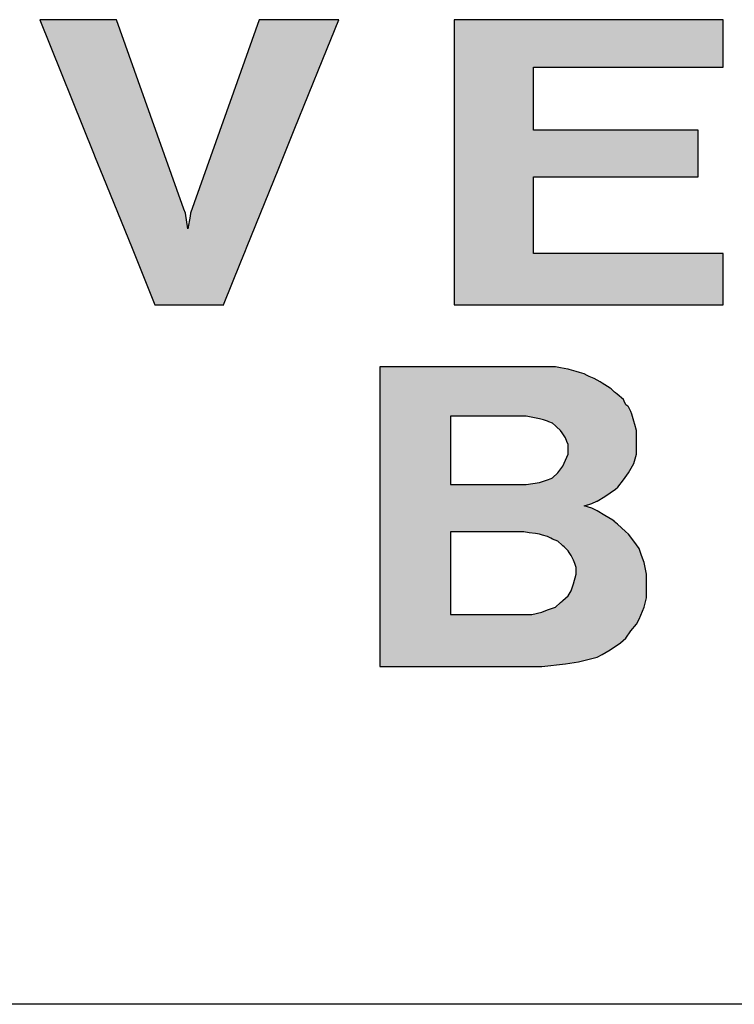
# Model space of a CAD drawing. Extents: x -1825 to 98, y 5678 to 6985.
# Tile 14 of 86: x -1063 to -1057, y 5776 to 5784. Entities that reach past the tile are written whole.
import ezdxf

# ---------------------------------------------------------------- set-up
doc = ezdxf.new("R2010")
doc.units = 0
doc.header["$MEASUREMENT"] = 0
doc.layers.add('CARIMBO', color=7, linetype='CONTINUOUS')

msp = doc.modelspace()

# ---------------------------------------------------------------- hatches: boundary and pattern name
at = {"layer": 'CARIMBO'}
h = msp.add_hatch(color=7, dxfattribs=at)
h.paths.add_polyline_path([(-1061.4975, 5782.3837), (-1061.0609, 5782.113), (-1060.8087, 5782.7364), (-1061.2702, 5783.0224)])
h.paths.add_polyline_path([(-1061.2702, 5783.0224), (-1060.8087, 5782.7364), (-1060.6885, 5783.0336), (-1061.1618, 5783.327)])
h.paths.add_polyline_path([(-1061.1618, 5783.327), (-1060.6885, 5783.0336), (-1060.4653, 5783.5856), (-1060.9605, 5783.8927)])
h.paths.add_polyline_path([(-1060.9605, 5783.8927), (-1060.4653, 5783.5856), (-1060.3411, 5783.8927)])
h.paths.add_polyline_path([(-1062.1804, 5782.6729), (-1061.5173, 5782.2618), (-1061.537, 5782.3837), (-1062.2396, 5782.8193)])
h.paths.add_polyline_path([(-1061.5173, 5782.2618), (-1061.1042, 5782.0057), (-1061.0688, 5782.0934), (-1061.5011, 5782.3614)])
h.paths.add_polyline_path([(-1062.2396, 5782.8193), (-1061.537, 5782.3837), (-1061.5482, 5782.4151), (-1062.2528, 5782.852)])
h.paths.add_polyline_path([(-1061.5011, 5782.3614), (-1061.0688, 5782.0934), (-1061.0609, 5782.113), (-1061.4975, 5782.3837)])
h.paths.add_polyline_path([(-1062.2528, 5782.852), (-1061.5482, 5782.4151), (-1061.9043, 5783.4156), (-1062.6737, 5783.8927)])
h.paths.add_polyline_path([(-1062.6737, 5783.8927), (-1061.9043, 5783.4156), (-1062.0741, 5783.8927)], flags=16)
h.paths.add_polyline_path([(-1061.7743, 5781.6687), (-1061.2405, 5781.6687), (-1061.9529, 5782.1104)], flags=16)
h.paths.add_polyline_path([(-1061.9529, 5782.1104), (-1061.2405, 5781.6687), (-1061.1042, 5782.0057), (-1062.1804, 5782.6729)])
edge = h.paths.add_edge_path(flags=16)
edge.add_line((-1061.7743, 5781.6687), (-1061.2372, 5781.6687))
msp.add_hatch(color=7, dxfattribs=at).paths.add_polyline_path([(-1058.9243, 5783.8927), (-1059.4174, 5783.8927), (-1059.4417, 5783.8927), (-1059.4417, 5783.8477), (-1059.4417, 5783.4168), (-1059.4417, 5783.3719), (-1059.4417, 5783.0511), (-1059.4417, 5782.97), (-1059.4417, 5782.4547), (-1059.4417, 5781.6687), (-1058.1739, 5781.6687), (-1057.3429, 5781.6687), (-1057.3429, 5781.7498), (-1057.3429, 5782.0707), (-1057.8604, 5782.0707), (-1057.9912, 5782.0707), (-1058.8222, 5782.0707), (-1058.8222, 5782.5859), (-1058.8222, 5782.667), (-1058.3047, 5782.667), (-1058.2324, 5782.667), (-1057.5373, 5782.667), (-1057.5373, 5782.712), (-1057.5373, 5782.727), (-1057.5373, 5783.0327), (-1058.0305, 5783.0327), (-1058.0547, 5783.0327), (-1058.1272, 5783.0327), (-1058.8222, 5783.0327), (-1058.8222, 5783.4637), (-1058.8222, 5783.5086), (-1058.8222, 5783.5237), (-1058.3291, 5783.5237), (-1057.3429, 5783.5237), (-1057.3429, 5783.8927), (-1057.9381, 5783.8927)])
h = msp.add_hatch(color=7, dxfattribs=at)
h.paths.add_polyline_path([(-1058.8206, 5781.1877), (-1059.0598, 5781.1877), (-1059.1182, 5781.1877), (-1059.2549, 5781.1877), (-1059.4146, 5781.1877), (-1059.5445, 5781.1877), (-1059.6777, 5781.1877), (-1059.724, 5781.1877), (-1059.8967, 5781.1877), (-1060.0145, 5781.1877), (-1060.0215, 5781.1877), (-1060.0215, 5781.1457), (-1060.0215, 5781.1194), (-1060.0215, 5781.1168), (-1060.0215, 5781.1095), (-1060.0215, 5781.0925), (-1060.0215, 5781.0862), (-1060.0215, 5781.0568), (-1060.0215, 5781.0253), (-1060.0215, 5780.9815), (-1060.0215, 5780.9411), (-1060.0215, 5780.8611), (-1060.0215, 5780.7128), (-1060.0215, 5780.6766), (-1060.0215, 5780.5918), (-1060.0215, 5780.4751), (-1060.0215, 5780.4233), (-1060.0215, 5780.344), (-1060.0215, 5780.2635), (-1060.0215, 5780.2007), (-1060.0215, 5780.0956), (-1060.0215, 5780.0206), (-1060.0215, 5779.9763), (-1060.0215, 5779.921), (-1060.0215, 5779.8502), (-1060.0215, 5779.7704), (-1060.0215, 5779.6362), (-1060.0215, 5779.5872), (-1060.0215, 5778.8518), (-1058.8354, 5778.8518), (-1058.7563, 5778.8518), (-1058.5718, 5778.8716), (-1058.4697, 5778.888), (-1058.3873, 5778.9078), (-1058.3247, 5778.9243), (-1058.2852, 5778.944), (-1058.2226, 5778.9803), (-1058.1435, 5779.0363), (-1058.1007, 5779.0726), (-1058.0612, 5779.1286), (-1058.0183, 5779.1813), (-1057.9986, 5779.2208), (-1057.959, 5779.3131), (-1057.9393, 5779.3855), (-1057.9393, 5779.4218), (-1057.9393, 5779.57), (-1057.959, 5779.6623), (-1057.9788, 5779.715), (-1057.9986, 5779.771), (-1058.0381, 5779.827), (-1058.0809, 5779.883), (-1058.1039, 5779.9036), (-1058.1665, 5779.9593), (-1058.1914, 5779.9816), (-1058.1934, 5779.9833), (-1058.2028, 5779.9918), (-1058.2654, 5780.028), (-1058.3247, 5780.0643), (-1058.3676, 5780.084), (-1058.4269, 5780.1038), (-1058.4079, 5780.1091), (-1058.4004, 5780.1112), (-1058.3998, 5780.1113), (-1058.3969, 5780.1121), (-1058.3676, 5780.1203), (-1058.3288, 5780.1382), (-1058.3247, 5780.14), (-1058.2654, 5780.1763), (-1058.1831, 5780.2323), (-1058.1633, 5780.2488), (-1058.1205, 5780.3048), (-1058.0809, 5780.3608), (-1058.0381, 5780.4333), (-1058.0183, 5780.5057), (-1058.0183, 5780.542), (-1058.0183, 5780.6903), (-1058.0314, 5780.7382), (-1058.0381, 5780.7628), (-1058.055, 5780.8182), (-1058.0612, 5780.8385), (-1058.0809, 5780.8748), (-1058.0859, 5780.8789), (-1058.1007, 5780.8912), (-1058.1146, 5780.919), (-1058.1205, 5780.9308), (-1058.17, 5780.9725), (-1058.1831, 5780.9835), (-1058.1893, 5780.9892), (-1058.2164, 5781.014), (-1058.2226, 5781.0197), (-1058.2852, 5781.0593), (-1058.3028, 5781.0695), (-1058.3478, 5781.0955), (-1058.3873, 5781.112), (-1058.4027, 5781.1197), (-1058.4269, 5781.1317), (-1058.4629, 5781.1431), (-1058.4895, 5781.1514), (-1058.5432, 5781.1656), (-1058.5521, 5781.1679), (-1058.5546, 5781.1684), (-1058.6117, 5781.1798), (-1058.6509, 5781.1877), (-1058.7235, 5781.1877), (-1058.7563, 5781.1877)])
h.paths.add_polyline_path([(-1058.8268, 5780.7923), (-1058.7761, 5780.7825), (-1058.7436, 5780.7723), (-1058.7135, 5780.7628), (-1058.7009, 5780.7575), (-1058.674, 5780.7463), (-1058.6509, 5780.7265), (-1058.6423, 5780.7186), (-1058.6114, 5780.6903), (-1058.599, 5780.6727), (-1058.5718, 5780.6342), (-1058.5611, 5780.6056), (-1058.5521, 5780.5815), (-1058.5521, 5780.5057), (-1058.5916, 5780.4135), (-1058.6311, 5780.3608), (-1058.674, 5780.3213), (-1058.6849, 5780.3167), (-1058.7135, 5780.3048), (-1058.7761, 5780.285), (-1058.8783, 5780.2685), (-1059.468, 5780.2685), (-1059.468, 5780.6342), (-1059.468, 5780.714), (-1059.468, 5780.7726), (-1059.468, 5780.8023), (-1059.4498, 5780.8023), (-1059.3432, 5780.8023), (-1059.2187, 5780.8023), (-1059.0303, 5780.8023), (-1058.9081, 5780.8023), (-1058.8783, 5780.8023)], flags=16)
h.paths.add_polyline_path([(-1058.898, 5779.8995), (-1058.8562, 5779.8939), (-1058.8067, 5779.8872), (-1058.7761, 5779.883), (-1058.7527, 5779.8757), (-1058.7135, 5779.8633), (-1058.6877, 5779.8504), (-1058.674, 5779.8435), (-1058.6311, 5779.827), (-1058.5972, 5779.7959), (-1058.5916, 5779.7908), (-1058.5835, 5779.7826), (-1058.5521, 5779.7513), (-1058.5446, 5779.7395), (-1058.529, 5779.715), (-1058.5092, 5779.6788), (-1058.5001, 5779.6528), (-1058.4895, 5779.6228), (-1058.4895, 5779.57), (-1058.5092, 5779.4943), (-1058.529, 5779.4416), (-1058.5521, 5779.402), (-1058.5916, 5779.3658), (-1058.5982, 5779.3602), (-1058.6114, 5779.3493), (-1058.6509, 5779.3131), (-1058.7135, 5779.2933), (-1058.7563, 5779.2735), (-1058.8354, 5779.2571), (-1058.898, 5779.2571), (-1059.468, 5779.2571), (-1059.468, 5779.6105), (-1059.468, 5779.6493), (-1059.468, 5779.7148), (-1059.468, 5779.7611), (-1059.468, 5779.8197), (-1059.468, 5779.8804), (-1059.468, 5779.8995), (-1059.4525, 5779.8995), (-1059.3545, 5779.8995), (-1059.2677, 5779.8995), (-1059.1629, 5779.8995), (-1059.0209, 5779.8995), (-1058.9359, 5779.8995)], flags=16)

# ---------------------------------------------------------------- linework, layer by layer
at = {"layer": 'CARIMBO', "color": 7}
for p, q in [((-1061.7743, 5781.6687), (-1061.2372, 5781.6687)), ((-1059.4417, 5781.6687), (-1057.3429, 5781.6687))]:
    msp.add_line(p, q, dxfattribs=at)
at = {"layer": 'CARIMBO', "color": 6}
msp.add_line((-1039.2001, 5776.2174), (-1077.6642, 5776.2174), dxfattribs=at)
at = {"layer": 'CARIMBO', "color": 7, "invisible_edges": 5}
for points in [[(-1062.6737, 5783.8927), (-1061.9043, 5783.4156), (-1062.0741, 5783.8927)], [(-1062.2528, 5782.852), (-1061.5482, 5782.4151), (-1061.9043, 5783.4156), (-1062.6737, 5783.8927)], [(-1061.1618, 5783.327), (-1060.6885, 5783.0336), (-1060.4653, 5783.5856), (-1060.9605, 5783.8927)], [(-1060.9605, 5783.8927), (-1060.4653, 5783.5856), (-1060.3411, 5783.8927)], [(-1059.4417, 5783.8477), (-1058.8222, 5783.4637), (-1058.8222, 5783.5086), (-1059.4417, 5783.8927)], [(-1059.4417, 5783.8927), (-1058.8222, 5783.5086), (-1058.8222, 5783.5237), (-1059.4174, 5783.8927)], [(-1059.4417, 5783.4168), (-1058.8222, 5783.0327), (-1058.8222, 5783.4637), (-1059.4417, 5783.8477)], [(-1059.4174, 5783.8927), (-1058.8222, 5783.5237), (-1058.3291, 5783.5237), (-1058.9243, 5783.8927)], [(-1058.9243, 5783.8927), (-1058.3291, 5783.5237), (-1057.3429, 5783.5237), (-1057.9381, 5783.8927)], [(-1057.9381, 5783.8927), (-1057.3429, 5783.5237), (-1057.3429, 5783.8927)], [(-1059.4417, 5783.3719), (-1058.3047, 5782.667), (-1058.2324, 5782.667), (-1059.4417, 5783.4168)], [(-1061.2702, 5783.0224), (-1060.8087, 5782.7364), (-1060.6885, 5783.0336), (-1061.1618, 5783.327)], [(-1059.4417, 5783.0511), (-1058.8222, 5782.667), (-1058.3047, 5782.667), (-1059.4417, 5783.3719)], [(-1061.4975, 5782.3837), (-1061.0609, 5782.113), (-1060.8087, 5782.7364), (-1061.2702, 5783.0224)], [(-1059.4417, 5782.97), (-1058.8222, 5782.5859), (-1058.8222, 5782.667), (-1059.4417, 5783.0511)], [(-1058.8222, 5783.0327), (-1058.2324, 5782.667), (-1057.5373, 5782.667), (-1058.1272, 5783.0327)], [(-1058.1272, 5783.0327), (-1057.5373, 5782.667), (-1057.5373, 5782.712), (-1058.0547, 5783.0327)], [(-1058.0547, 5783.0327), (-1057.5373, 5782.712), (-1057.5373, 5782.727), (-1058.0305, 5783.0327)], [(-1058.0305, 5783.0327), (-1057.5373, 5782.727), (-1057.5373, 5783.0327)], [(-1059.4417, 5782.4547), (-1058.8222, 5782.0707), (-1058.8222, 5782.5859), (-1059.4417, 5782.97)], [(-1062.2396, 5782.8193), (-1061.537, 5782.3837), (-1061.5482, 5782.4151), (-1062.2528, 5782.852)], [(-1062.1804, 5782.6729), (-1061.5173, 5782.2618), (-1061.537, 5782.3837), (-1062.2396, 5782.8193)], [(-1061.9529, 5782.1104), (-1061.2405, 5781.6687), (-1061.1042, 5782.0057), (-1062.1804, 5782.6729)], [(-1059.4417, 5781.6687), (-1059.4417, 5781.6687), (-1058.1739, 5781.6687), (-1059.4417, 5782.4547)], [(-1061.5011, 5782.3614), (-1061.0688, 5782.0934), (-1061.0609, 5782.113), (-1061.4975, 5782.3837)], [(-1061.5173, 5782.2618), (-1061.1042, 5782.0057), (-1061.0688, 5782.0934), (-1061.5011, 5782.3614)], [(-1061.7743, 5781.6687), (-1061.7743, 5781.6687), (-1061.2405, 5781.6687), (-1061.9529, 5782.1104)], [(-1058.8222, 5782.0707), (-1058.1739, 5781.6687), (-1057.3429, 5781.6687), (-1057.9912, 5782.0707)], [(-1057.9912, 5782.0707), (-1057.3429, 5781.6687), (-1057.3429, 5781.7498), (-1057.8604, 5782.0707)], [(-1057.8604, 5782.0707), (-1057.3429, 5781.7498), (-1057.3429, 5782.0707)], [(-1060.0215, 5781.1457), (-1058.3676, 5780.1203), (-1058.3288, 5780.1382), (-1060.0215, 5781.1877)], [(-1060.0215, 5781.1877), (-1058.3288, 5780.1382), (-1058.3247, 5780.14), (-1060.0145, 5781.1877)], [(-1060.0145, 5781.1877), (-1058.3247, 5780.14), (-1058.2654, 5780.1763), (-1059.8967, 5781.1877)], [(-1059.8967, 5781.1877), (-1058.2654, 5780.1763), (-1058.1831, 5780.2323), (-1059.724, 5781.1877)], [(-1059.724, 5781.1877), (-1058.1831, 5780.2323), (-1058.1633, 5780.2488), (-1059.6777, 5781.1877)], [(-1059.6777, 5781.1877), (-1058.1633, 5780.2488), (-1058.1205, 5780.3048), (-1059.5445, 5781.1877)], [(-1059.5445, 5781.1877), (-1058.1205, 5780.3048), (-1058.0809, 5780.3608), (-1059.4146, 5781.1877)], [(-1059.4146, 5781.1877), (-1058.0809, 5780.3608), (-1058.0381, 5780.4333), (-1059.2549, 5781.1877)], [(-1059.2549, 5781.1877), (-1058.0381, 5780.4333), (-1058.0183, 5780.5057), (-1059.1182, 5781.1877)], [(-1059.1182, 5781.1877), (-1058.0183, 5780.5057), (-1058.0183, 5780.542), (-1059.0598, 5781.1877)], [(-1059.0598, 5781.1877), (-1058.0183, 5780.542), (-1058.0183, 5780.6903), (-1058.8206, 5781.1877)], [(-1058.8206, 5781.1877), (-1058.0183, 5780.6903), (-1058.0314, 5780.7382), (-1058.7563, 5781.1877)], [(-1058.7563, 5781.1877), (-1058.0314, 5780.7382), (-1058.0381, 5780.7628), (-1058.7235, 5781.1877)], [(-1058.7235, 5781.1877), (-1058.0381, 5780.7628), (-1058.055, 5780.8182), (-1058.6509, 5781.1877)], [(-1058.6509, 5781.1877), (-1058.055, 5780.8182), (-1058.0612, 5780.8385), (-1058.6117, 5781.1798)], [(-1058.6117, 5781.1798), (-1058.0612, 5780.8385), (-1058.0809, 5780.8748), (-1058.5546, 5781.1684)], [(-1058.5546, 5781.1684), (-1058.0809, 5780.8748), (-1058.0859, 5780.8789), (-1058.5521, 5781.1679)], [(-1058.5521, 5781.1679), (-1058.0859, 5780.8789), (-1058.1007, 5780.8912), (-1058.5432, 5781.1656)], [(-1058.5432, 5781.1656), (-1058.1007, 5780.8912), (-1058.1146, 5780.919), (-1058.4895, 5781.1514)], [(-1058.4895, 5781.1514), (-1058.1146, 5780.919), (-1058.1205, 5780.9308), (-1058.4629, 5781.1431)], [(-1060.0215, 5781.1194), (-1058.3969, 5780.1121), (-1058.3676, 5780.1203), (-1060.0215, 5781.1457)], [(-1060.0215, 5781.1168), (-1058.3998, 5780.1113), (-1058.3969, 5780.1121), (-1060.0215, 5781.1194)], [(-1060.0215, 5781.1163), (-1058.4004, 5780.1112), (-1058.3998, 5780.1113), (-1060.0215, 5781.1168)], [(-1060.0215, 5781.1095), (-1058.4079, 5780.1091), (-1058.4004, 5780.1112), (-1060.0215, 5781.1163)], [(-1060.0215, 5781.0925), (-1058.4269, 5780.1038), (-1058.4079, 5780.1091), (-1060.0215, 5781.1095)], [(-1060.0215, 5781.0862), (-1058.0809, 5779.883), (-1058.1039, 5779.9036), (-1060.0215, 5781.0925)], [(-1060.0215, 5781.0568), (-1058.0381, 5779.827), (-1058.0809, 5779.883), (-1060.0215, 5781.0862)], [(-1058.4629, 5781.1431), (-1058.1205, 5780.9308), (-1058.17, 5780.9725), (-1058.4269, 5781.1317)], [(-1058.4269, 5781.1317), (-1058.17, 5780.9725), (-1058.1831, 5780.9835), (-1058.4027, 5781.1197)], [(-1058.4027, 5781.1197), (-1058.1831, 5780.9835), (-1058.1893, 5780.9892), (-1058.3873, 5781.112)], [(-1058.3873, 5781.112), (-1058.1893, 5780.9892), (-1058.2164, 5781.014), (-1058.3478, 5781.0955)], [(-1058.3478, 5781.0955), (-1058.2164, 5781.014), (-1058.2226, 5781.0197), (-1058.3028, 5781.0695)], [(-1060.0215, 5781.0253), (-1057.9986, 5779.771), (-1058.0381, 5779.827), (-1060.0215, 5781.0568)], [(-1060.0215, 5780.9815), (-1057.9788, 5779.715), (-1057.9986, 5779.771), (-1060.0215, 5781.0253)], [(-1058.3028, 5781.0695), (-1058.2226, 5781.0197), (-1058.2852, 5781.0593)], [(-1060.0215, 5780.9411), (-1057.959, 5779.6623), (-1057.9788, 5779.715), (-1060.0215, 5780.9815)], [(-1060.0215, 5780.8611), (-1057.9393, 5779.57), (-1057.959, 5779.6623), (-1060.0215, 5780.9411)], [(-1060.0215, 5780.7128), (-1057.9393, 5779.4218), (-1057.9393, 5779.57), (-1060.0215, 5780.8611)], [(-1059.468, 5780.7726), (-1058.7135, 5780.3048), (-1058.6849, 5780.3167), (-1059.468, 5780.8023)], [(-1059.468, 5780.8023), (-1058.6849, 5780.3167), (-1058.674, 5780.3213), (-1059.4498, 5780.8023)], [(-1059.468, 5780.714), (-1058.7761, 5780.285), (-1058.7135, 5780.3048), (-1059.468, 5780.7726)], [(-1059.4498, 5780.8023), (-1058.674, 5780.3213), (-1058.6311, 5780.3608), (-1059.3432, 5780.8023)], [(-1059.3432, 5780.8023), (-1058.6311, 5780.3608), (-1058.5916, 5780.4135), (-1059.2187, 5780.8023)], [(-1059.2187, 5780.8023), (-1058.5916, 5780.4135), (-1058.5521, 5780.5057), (-1059.0303, 5780.8023)], [(-1059.0303, 5780.8023), (-1058.5521, 5780.5057), (-1058.5521, 5780.5815), (-1058.9081, 5780.8023)], [(-1058.9081, 5780.8023), (-1058.5521, 5780.5815), (-1058.5611, 5780.6056), (-1058.8783, 5780.8023)], [(-1058.8783, 5780.8023), (-1058.5611, 5780.6056), (-1058.5718, 5780.6342), (-1058.8268, 5780.7923)], [(-1058.8268, 5780.7923), (-1058.5718, 5780.6342), (-1058.599, 5780.6727), (-1058.7761, 5780.7825)], [(-1058.7761, 5780.7825), (-1058.599, 5780.6727), (-1058.6114, 5780.6903), (-1058.7436, 5780.7723)], [(-1058.7436, 5780.7723), (-1058.6114, 5780.6903), (-1058.6423, 5780.7186), (-1058.7135, 5780.7628)], [(-1060.0215, 5780.6766), (-1057.9393, 5779.3855), (-1057.9393, 5779.4218), (-1060.0215, 5780.7128)], [(-1059.468, 5780.6342), (-1058.8783, 5780.2685), (-1058.7761, 5780.285), (-1059.468, 5780.714)], [(-1058.7135, 5780.7628), (-1058.6423, 5780.7186), (-1058.6509, 5780.7265), (-1058.7009, 5780.7575)], [(-1058.7009, 5780.7575), (-1058.6509, 5780.7265), (-1058.674, 5780.7463)], [(-1060.0215, 5780.5918), (-1057.959, 5779.3131), (-1057.9393, 5779.3855), (-1060.0215, 5780.6766)], [(-1059.468, 5780.2685), (-1059.468, 5780.2685), (-1058.8783, 5780.2685), (-1059.468, 5780.6342)], [(-1060.0215, 5780.4751), (-1057.9986, 5779.2208), (-1057.959, 5779.3131), (-1060.0215, 5780.5918)], [(-1060.0215, 5780.4233), (-1058.0183, 5779.1813), (-1057.9986, 5779.2208), (-1060.0215, 5780.4751)], [(-1060.0215, 5780.344), (-1058.0612, 5779.1286), (-1058.0183, 5779.1813), (-1060.0215, 5780.4233)], [(-1060.0215, 5780.2635), (-1058.1007, 5779.0726), (-1058.0612, 5779.1286), (-1060.0215, 5780.344)], [(-1060.0215, 5780.2007), (-1058.1435, 5779.0363), (-1058.1007, 5779.0726), (-1060.0215, 5780.2635)], [(-1060.0215, 5780.0956), (-1058.2226, 5778.9803), (-1058.1435, 5779.0363), (-1060.0215, 5780.2007)], [(-1060.0215, 5780.0206), (-1058.2852, 5778.944), (-1058.2226, 5778.9803), (-1060.0215, 5780.0956)], [(-1058.4269, 5780.1038), (-1058.1039, 5779.9036), (-1058.1665, 5779.9593), (-1058.3676, 5780.084)], [(-1058.3676, 5780.084), (-1058.1665, 5779.9593), (-1058.1914, 5779.9816), (-1058.3247, 5780.0643)], [(-1060.0215, 5779.9763), (-1058.3247, 5778.9243), (-1058.2852, 5778.944), (-1060.0215, 5780.0206)], [(-1058.3247, 5780.0643), (-1058.1914, 5779.9816), (-1058.1934, 5779.9833), (-1058.2654, 5780.028)], [(-1058.2654, 5780.028), (-1058.1934, 5779.9833), (-1058.2028, 5779.9918)], [(-1060.0215, 5779.921), (-1058.3873, 5778.9078), (-1058.3247, 5778.9243), (-1060.0215, 5779.9763)], [(-1060.0215, 5779.8502), (-1058.4697, 5778.888), (-1058.3873, 5778.9078), (-1060.0215, 5779.921)], [(-1060.0215, 5779.7704), (-1058.5718, 5778.8716), (-1058.4697, 5778.888), (-1060.0215, 5779.8502)], [(-1059.468, 5779.8804), (-1058.6114, 5779.3493), (-1058.5982, 5779.3602), (-1059.468, 5779.8995)], [(-1059.468, 5779.8995), (-1058.5982, 5779.3602), (-1058.5916, 5779.3658), (-1059.4525, 5779.8995)], [(-1059.468, 5779.8197), (-1058.6509, 5779.3131), (-1058.6114, 5779.3493), (-1059.468, 5779.8804)], [(-1059.4525, 5779.8995), (-1058.5916, 5779.3658), (-1058.5521, 5779.402), (-1059.3545, 5779.8995)], [(-1059.3545, 5779.8995), (-1058.5521, 5779.402), (-1058.529, 5779.4416), (-1059.2677, 5779.8995)], [(-1059.2677, 5779.8995), (-1058.529, 5779.4416), (-1058.5092, 5779.4943), (-1059.1629, 5779.8995)], [(-1059.1629, 5779.8995), (-1058.5092, 5779.4943), (-1058.4895, 5779.57), (-1059.0209, 5779.8995)], [(-1059.0209, 5779.8995), (-1058.4895, 5779.57), (-1058.4895, 5779.6228), (-1058.9359, 5779.8995)], [(-1058.9359, 5779.8995), (-1058.4895, 5779.6228), (-1058.5001, 5779.6528), (-1058.898, 5779.8995)], [(-1058.898, 5779.8995), (-1058.5001, 5779.6528), (-1058.5092, 5779.6788), (-1058.8562, 5779.8939)], [(-1058.8562, 5779.8939), (-1058.5092, 5779.6788), (-1058.529, 5779.715), (-1058.8067, 5779.8872)], [(-1058.8067, 5779.8872), (-1058.529, 5779.715), (-1058.5446, 5779.7395), (-1058.7761, 5779.883)], [(-1058.7761, 5779.883), (-1058.5446, 5779.7395), (-1058.5521, 5779.7513), (-1058.7527, 5779.8757)], [(-1058.7527, 5779.8757), (-1058.5521, 5779.7513), (-1058.5835, 5779.7826), (-1058.7135, 5779.8633)], [(-1058.7135, 5779.8633), (-1058.5835, 5779.7826), (-1058.5916, 5779.7908), (-1058.6877, 5779.8504)], [(-1058.6877, 5779.8504), (-1058.5916, 5779.7908), (-1058.5972, 5779.7959), (-1058.674, 5779.8435)], [(-1058.674, 5779.8435), (-1058.5972, 5779.7959), (-1058.6311, 5779.827)], [(-1060.0215, 5779.6362), (-1058.7563, 5778.8518), (-1058.5718, 5778.8716), (-1060.0215, 5779.7704)], [(-1059.468, 5779.7611), (-1058.7135, 5779.2933), (-1058.6509, 5779.3131), (-1059.468, 5779.8197)], [(-1059.468, 5779.7148), (-1058.7563, 5779.2735), (-1058.7135, 5779.2933), (-1059.468, 5779.7611)], [(-1059.468, 5779.6493), (-1058.8354, 5779.2571), (-1058.7563, 5779.2735), (-1059.468, 5779.7148)], [(-1060.0215, 5779.5872), (-1058.8354, 5778.8518), (-1058.7563, 5778.8518), (-1060.0215, 5779.6362)], [(-1059.468, 5779.6105), (-1058.898, 5779.2571), (-1058.8354, 5779.2571), (-1059.468, 5779.6493)], [(-1060.0215, 5778.8518), (-1060.0215, 5778.8518), (-1058.8354, 5778.8518), (-1060.0215, 5779.5872)], [(-1059.468, 5779.2571), (-1059.468, 5779.2571), (-1058.898, 5779.2571), (-1059.468, 5779.6105)]]:
    msp.add_3dface(points, dxfattribs=at)

doc.saveas('drawing.dxf')
